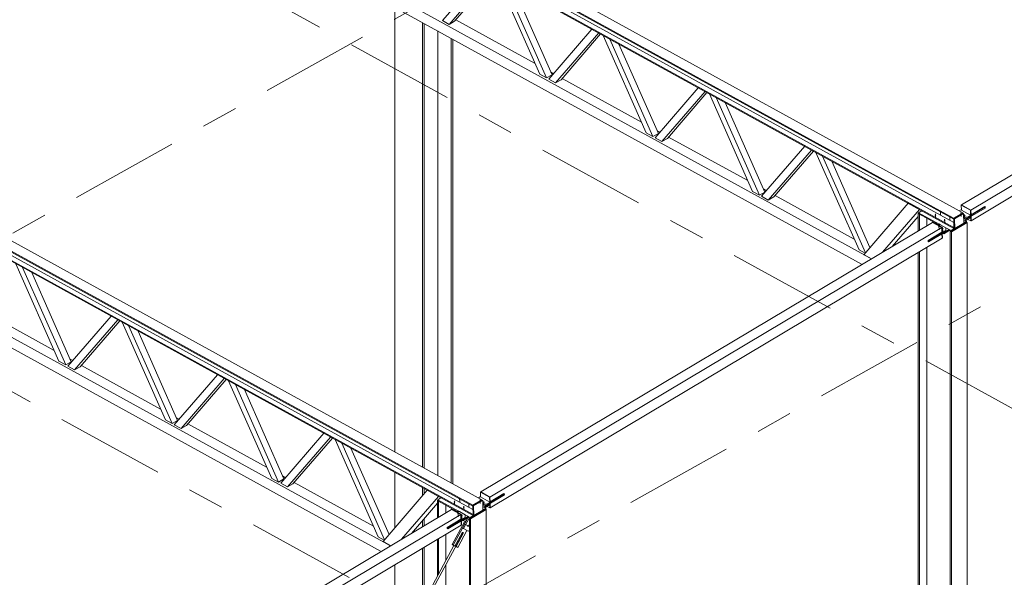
# Model space of a CAD drawing. Header units: millimetres. Extents: x -260 to 160, y -50 to 247.
# Tile 61 of 74: x 14 to 41, y 46 to 61. Entities that reach past the tile are written whole.
import ezdxf

# ---------------------------------------------------------------- set-up
doc = ezdxf.new("R2010")
doc.units = ezdxf.units.MM
for name, pattern in [('XKITLINE00', [0]), ('XKITLINE02', [4, 2, -2]), ('XKITLINE03', [6, 3, -1, 1, -1])]:
    doc.linetypes.add(name, pattern=pattern)
for name, color, linetype, lineweight in [('Element', 2, 'Continuous', 0), ('Spoina', 1, 'Continuous', 0), ('Śruba', 3, 'Continuous', 0)]:
    doc.layers.add(name, color=color, linetype=linetype, lineweight=lineweight)

msp = doc.modelspace()

# ---------------------------------------------------------------- hatches: boundary and pattern name
at = {"layer": 'Śruba'}
for points in [[(38.941, 56.025), (38.936, 56.026), (38.932, 56.027), (38.928, 56.029), (38.925, 56.031), (38.923, 56.033), (38.921, 56.036), (38.921, 56.039), (38.921, 56.041), (38.922, 56.044), (38.925, 56.047), (38.928, 56.049), (38.931, 56.051), (38.936, 56.052), (38.94, 56.053), (38.945, 56.054), (38.95, 56.053), (38.955, 56.053), (38.959, 56.052), (38.963, 56.05), (38.966, 56.048), (38.969, 56.045), (38.97, 56.043), (38.971, 56.04), (38.97, 56.037), (38.969, 56.034), (38.967, 56.032), (38.964, 56.03), (38.96, 56.028), (38.956, 56.026), (38.951, 56.025), (38.946, 56.025)], [(39.744, 56.016), (39.739, 56.016), (39.735, 56.018), (39.731, 56.019), (39.728, 56.021), (39.726, 56.024), (39.724, 56.026), (39.724, 56.029), (39.724, 56.032), (39.725, 56.035), (39.728, 56.037), (39.731, 56.039), (39.734, 56.041), (39.739, 56.043), (39.743, 56.044), (39.748, 56.044), (39.753, 56.044), (39.758, 56.043), (39.762, 56.042), (39.766, 56.04), (39.769, 56.038), (39.772, 56.036), (39.773, 56.033), (39.774, 56.03), (39.773, 56.028), (39.772, 56.025), (39.77, 56.022), (39.767, 56.02), (39.763, 56.018), (39.759, 56.017), (39.754, 56.016), (39.749, 56.015)], [(39.04, 55.711), (39.035, 55.712), (39.03, 55.713), (39.027, 55.715), (39.023, 55.717), (39.021, 55.719), (39.02, 55.722), (39.019, 55.725), (39.019, 55.728), (39.021, 55.73), (39.023, 55.733), (39.026, 55.735), (39.03, 55.737), (39.034, 55.738), (39.039, 55.739), (39.044, 55.74), (39.049, 55.74), (39.053, 55.739), (39.058, 55.738), (39.061, 55.736), (39.065, 55.734), (39.067, 55.731), (39.068, 55.729), (39.069, 55.726), (39.069, 55.723), (39.067, 55.721), (39.065, 55.718), (39.062, 55.716), (39.058, 55.714), (39.054, 55.712), (39.049, 55.711), (39.044, 55.711)], [(39.141, 55.655), (39.136, 55.656), (39.132, 55.657), (39.128, 55.659), (39.125, 55.661), (39.123, 55.663), (39.121, 55.666), (39.121, 55.669), (39.121, 55.672), (39.122, 55.674), (39.125, 55.677), (39.128, 55.679), (39.131, 55.681), (39.136, 55.682), (39.14, 55.683), (39.145, 55.684), (39.15, 55.684), (39.155, 55.683), (39.159, 55.682), (39.163, 55.68), (39.166, 55.678), (39.168, 55.676), (39.17, 55.673), (39.17, 55.67), (39.17, 55.667), (39.169, 55.665), (39.166, 55.662), (39.163, 55.66), (39.16, 55.658), (39.155, 55.657), (39.151, 55.656), (39.146, 55.655)], [(39.195, 55.885), (39.19, 55.886), (39.186, 55.887), (39.182, 55.889), (39.179, 55.891), (39.176, 55.893), (39.175, 55.896), (39.174, 55.899), (39.175, 55.902), (39.176, 55.904), (39.178, 55.907), (39.181, 55.909), (39.185, 55.911), (39.189, 55.913), (39.194, 55.913), (39.199, 55.914), (39.204, 55.914), (39.209, 55.913), (39.213, 55.912), (39.217, 55.91), (39.22, 55.908), (39.222, 55.906), (39.224, 55.903), (39.224, 55.9), (39.224, 55.897), (39.223, 55.895), (39.22, 55.892), (39.217, 55.89), (39.214, 55.888), (39.209, 55.887), (39.205, 55.886), (39.2, 55.885)], [(25.741, 48.143), (25.736, 48.143), (25.732, 48.145), (25.728, 48.146), (25.725, 48.148), (25.722, 48.151), (25.721, 48.154), (25.72, 48.156), (25.721, 48.159), (25.722, 48.162), (25.724, 48.164), (25.727, 48.167), (25.731, 48.169), (25.735, 48.17), (25.74, 48.171), (25.745, 48.171), (25.75, 48.171), (25.755, 48.17), (25.759, 48.169), (25.763, 48.168), (25.766, 48.166), (25.768, 48.163), (25.77, 48.16), (25.77, 48.158), (25.77, 48.155), (25.769, 48.152), (25.766, 48.15), (25.763, 48.147), (25.76, 48.145), (25.755, 48.144), (25.751, 48.143), (25.746, 48.143)], [(26.544, 48.133), (26.539, 48.134), (26.535, 48.135), (26.531, 48.137), (26.528, 48.139), (26.525, 48.141), (26.524, 48.144), (26.523, 48.147), (26.524, 48.15), (26.525, 48.152), (26.527, 48.155), (26.53, 48.157), (26.534, 48.159), (26.538, 48.161), (26.543, 48.162), (26.548, 48.162), (26.553, 48.162), (26.558, 48.161), (26.562, 48.16), (26.566, 48.158), (26.569, 48.156), (26.571, 48.154), (26.573, 48.151), (26.573, 48.148), (26.573, 48.145), (26.572, 48.143), (26.569, 48.14), (26.566, 48.138), (26.563, 48.136), (26.558, 48.135), (26.554, 48.134), (26.549, 48.133)], [(25.839, 47.829), (25.835, 47.83), (25.83, 47.831), (25.826, 47.832), (25.823, 47.835), (25.821, 47.837), (25.819, 47.84), (25.819, 47.842), (25.819, 47.845), (25.821, 47.848), (25.823, 47.85), (25.826, 47.853), (25.83, 47.855), (25.834, 47.856), (25.838, 47.857), (25.843, 47.857), (25.848, 47.857), (25.853, 47.857), (25.857, 47.855), (25.861, 47.854), (25.864, 47.852), (25.867, 47.849), (25.868, 47.847), (25.869, 47.844), (25.868, 47.841), (25.867, 47.838), (25.865, 47.836), (25.862, 47.833), (25.858, 47.832), (25.854, 47.83), (25.849, 47.829), (25.844, 47.829)], [(25.995, 48.003), (25.99, 48.004), (25.985, 48.005), (25.982, 48.007), (25.978, 48.009), (25.976, 48.011), (25.975, 48.014), (25.974, 48.017), (25.974, 48.019), (25.976, 48.022), (25.978, 48.025), (25.981, 48.027), (25.985, 48.029), (25.989, 48.03), (25.994, 48.031), (25.999, 48.032), (26.004, 48.031), (26.008, 48.031), (26.013, 48.03), (26.016, 48.028), (26.02, 48.026), (26.022, 48.023), (26.023, 48.021), (26.024, 48.018), (26.024, 48.015), (26.022, 48.012), (26.02, 48.01), (26.017, 48.008), (26.013, 48.006), (26.009, 48.004), (26.004, 48.003), (25.999, 48.003)], [(25.941, 47.773), (25.936, 47.774), (25.932, 47.775), (25.928, 47.777), (25.925, 47.779), (25.922, 47.781), (25.921, 47.784), (25.92, 47.787), (25.921, 47.789), (25.922, 47.792), (25.924, 47.795), (25.927, 47.797), (25.931, 47.799), (25.935, 47.8), (25.94, 47.801), (25.945, 47.802), (25.95, 47.801), (25.954, 47.801), (25.959, 47.8), (25.963, 47.798), (25.966, 47.796), (25.968, 47.793), (25.97, 47.791), (25.97, 47.788), (25.97, 47.785), (25.968, 47.782), (25.966, 47.78), (25.963, 47.778), (25.959, 47.776), (25.955, 47.774), (25.95, 47.773), (25.946, 47.773)], [(26.103, 47.52), (26.107, 47.525), (26.111, 47.529), (26.116, 47.532), (26.12, 47.535), (26.125, 47.536), (26.128, 47.535), (26.132, 47.534), (26.135, 47.532), (26.137, 47.529), (26.139, 47.524), (26.139, 47.52), (26.139, 47.514), (26.138, 47.508), (26.136, 47.503), (26.133, 47.497), (26.13, 47.492), (26.126, 47.487), (26.122, 47.483), (26.117, 47.48), (26.113, 47.478), (26.108, 47.477), (26.105, 47.477), (26.101, 47.478), (26.098, 47.48), (26.096, 47.484), (26.094, 47.488), (26.094, 47.493), (26.094, 47.498), (26.095, 47.504), (26.097, 47.509), (26.1, 47.515)]]:
    msp.add_hatch(color=256, dxfattribs=at).paths.add_polyline_path(points, flags=17)

# ---------------------------------------------------------------- linework, layer by layer
at = {"layer": 'Element', "linetype": 'XKITLINE00', "lineweight": 0}
for p, q in [((11.864, 71.433), (39.699, 56.104)), ((39.447, 55.954), (11.613, 71.283)), ((39.448, 55.93), (11.614, 71.26)), ((11.739, 71.097), (39.45, 55.836)), ((39.454, 55.697), (11.62, 71.026)), ((39.455, 55.673), (11.621, 71.003)), ((13.297, 67.998), (37.19, 54.839)), ((13.297, 67.701), (36.931, 54.685)), ((-1.336, 63.551), (26.498, 48.222)), ((39.666, 56.318), (52.067, 63.723)), ((52.321, 63.583), (39.919, 56.178)), ((26.247, 48.072), (-1.587, 63.401)), ((26.248, 48.048), (-1.587, 63.378)), ((52.328, 63.291), (39.927, 55.886)), ((26.254, 47.814), (-1.58, 63.144)), ((26.255, 47.791), (-1.58, 63.12)), ((-1.461, 63.215), (26.25, 47.953)), ((25.414, 61.381), (26.598, 62.754)), ((25.599, 61.279), (26.782, 62.652)), ((26.835, 62.623), (25.749, 61.364)), ((28.089, 59.908), (26.905, 62.585)), ((28.273, 59.806), (27.089, 62.483)), ((27.338, 62.346), (28.424, 59.891)), ((24.106, 49.54), (24.106, 61.748)), ((25.599, 61.279), (25.414, 61.381)), ((25.749, 61.364), (25.599, 61.279)), ((25.782, 61.401), (27.958, 60.203)), ((24.867, 49.12), (24.867, 61.329)), ((24.908, 49.098), (24.908, 61.306)), ((25.286, 48.889), (25.286, 61.098)), ((28.334, 59.772), (29.518, 61.146)), ((25.655, 48.686), (25.655, 60.895)), ((25.696, 48.664), (25.696, 60.872)), ((28.519, 59.671), (29.703, 61.044)), ((29.756, 61.015), (28.67, 59.755)), ((31.009, 58.299), (29.825, 60.977)), ((31.193, 58.198), (30.009, 60.875)), ((30.258, 60.738), (31.344, 58.282)), ((0.096, 60.116), (23.99, 46.956)), ((0.096, 59.819), (23.732, 46.802)), ((28.273, 59.806), (28.089, 59.908)), ((28.424, 59.891), (28.273, 59.806)), ((28.519, 59.671), (28.334, 59.772)), ((28.391, 59.964), (28.465, 59.924)), ((28.67, 59.755), (28.519, 59.671)), ((28.702, 59.793), (30.878, 58.595)), ((31.255, 58.164), (32.438, 59.537)), ((31.439, 58.062), (32.623, 59.436)), ((32.676, 59.407), (31.59, 58.147)), ((33.929, 56.691), (32.745, 59.369)), ((34.113, 56.589), (32.93, 59.267)), ((33.178, 59.13), (34.264, 56.674)), ((31.193, 58.198), (31.009, 58.299)), ((31.344, 58.282), (31.193, 58.198)), ((31.439, 58.062), (31.255, 58.164)), ((31.312, 58.356), (31.385, 58.315)), ((31.59, 58.147), (31.439, 58.062)), ((31.622, 58.185), (33.798, 56.986)), ((34.175, 56.556), (35.359, 57.929)), ((34.359, 56.454), (35.543, 57.828)), ((35.596, 57.798), (34.51, 56.539)), ((36.849, 55.083), (35.665, 57.76)), ((37.025, 55.001), (35.85, 57.659)), ((37.149, 55.146), (36.099, 57.522)), ((34.113, 56.589), (33.929, 56.691)), ((34.264, 56.674), (34.113, 56.589)), ((34.359, 56.454), (34.175, 56.556)), ((34.232, 56.748), (34.305, 56.707)), ((34.51, 56.539), (34.359, 56.454)), ((34.543, 56.577), (36.719, 55.378)), ((38.2, 56.364), (36.983, 54.953)), ((38.2, 56.364), (38.507, 56.195)), ((38.2, 56.364), (38.2, 56.364)), ((39.656, 56.312), (39.666, 56.318)), ((39.909, 56.172), (39.656, 56.312)), ((39.656, 56.312), (39.659, 56.18)), ((39.919, 56.178), (39.666, 56.318)), ((39.919, 56.178), (39.666, 56.318)), ((40.312, 56.265), (39.837, 55.981)), ((39.838, 55.952), (40.313, 56.235)), ((40.3, 56.272), (39.923, 56.046)), ((40.3, 56.272), (40.312, 56.265)), ((40.313, 56.235), (40.312, 56.265)), ((38.507, 56.195), (37.496, 55.022)), ((37.763, 55.182), (38.474, 56.006)), ((38.474, 56.083), (38.486, 56.09)), ((38.474, 56.083), (38.506, 56.065)), ((38.474, 55.606), (38.474, 56.083)), ((38.486, 56.105), (38.575, 56.158)), ((38.486, 56.105), (38.487, 56.076)), ((38.486, 56.105), (39.082, 55.777)), ((38.487, 56.076), (39.019, 55.783)), ((38.506, 56.065), (38.506, 56.065)), ((38.506, 55.625), (38.506, 56.065)), ((38.507, 56.195), (38.507, 56.195)), ((38.71, 55.747), (38.71, 55.953)), ((39.699, 56.104), (39.447, 55.954)), ((39.447, 55.954), (39.448, 55.93)), ((39.448, 55.945), (39.699, 56.095)), ((39.719, 56.084), (39.468, 55.934)), ((39.599, 56.159), (39.659, 56.194)), ((39.659, 56.18), (39.913, 56.04)), ((39.699, 56.095), (39.699, 56.104)), ((39.699, 56.095), (39.719, 56.084)), ((39.726, 55.821), (39.719, 56.084)), ((39.837, 55.981), (39.722, 55.979)), ((39.723, 55.949), (39.838, 55.952)), ((39.901, 55.989), (39.75, 55.899)), ((39.776, 55.885), (39.902, 55.96)), ((39.838, 55.952), (39.837, 55.981)), ((39.902, 55.96), (39.901, 55.989)), ((39.909, 56.172), (39.919, 56.178)), ((39.913, 56.04), (39.909, 56.172)), ((39.913, 56.04), (39.923, 56.046)), ((39.917, 55.88), (39.914, 55.997)), ((39.923, 56.046), (39.919, 56.178)), ((39.923, 56.046), (39.919, 56.178)), ((39.927, 55.886), (39.924, 56.003)), ((39.927, 55.886), (39.924, 56.003)), ((26.465, 48.435), (38.866, 55.84)), ((26.719, 48.296), (39.12, 55.701)), ((38.876, 55.846), (38.866, 55.84)), ((39.12, 55.701), (38.866, 55.84)), ((38.866, 55.84), (39.12, 55.701)), ((38.876, 55.846), (39.13, 55.707)), ((39.006, 55.775), (39.082, 55.777)), ((39.007, 55.775), (39.044, 55.798)), ((39.044, 55.798), (39.082, 55.777)), ((39.082, 55.777), (39.234, 55.693)), ((39.12, 55.701), (39.13, 55.707)), ((39.124, 55.569), (39.12, 55.701)), ((39.12, 55.701), (39.124, 55.569)), ((39.13, 55.707), (39.134, 55.575)), ((39.234, 55.664), (39.234, 55.693)), ((39.234, 55.693), (39.234, 55.621)), ((39.234, 55.693), (39.374, 55.616)), ((39.234, 55.693), (39.323, 55.644)), ((39.802, 55.842), (39.375, 55.587)), ((39.815, 55.835), (39.387, 55.58)), ((39.455, 55.682), (39.448, 55.945)), ((39.468, 55.934), (39.448, 55.945)), ((39.455, 55.673), (39.454, 55.697)), ((39.475, 55.671), (39.455, 55.682)), ((39.475, 55.671), (39.468, 55.934)), ((39.726, 55.821), (39.475, 55.671)), ((39.724, 55.914), (39.801, 55.871)), ((39.75, 55.899), (39.724, 55.914)), ((39.726, 55.826), (39.801, 55.871)), ((39.801, 55.871), (39.802, 55.842)), ((39.802, 55.842), (39.815, 55.835)), ((39.815, 55.835), (39.815, 21.868)), ((39.839, 55.922), (39.917, 55.88)), ((39.917, 55.88), (39.927, 55.886)), ((39.128, 55.408), (26.727, 48.003)), ((39.124, 55.569), (38.747, 55.344)), ((39.234, 55.621), (38.759, 55.337)), ((39.235, 55.591), (38.76, 55.308)), ((39.124, 55.569), (39.134, 55.575)), ((39.125, 55.525), (39.128, 55.408)), ((39.128, 55.408), (39.125, 55.525)), ((39.138, 55.414), (39.128, 55.408)), ((39.135, 55.531), (39.138, 55.414)), ((39.173, 55.525), (39.147, 55.539)), ((39.323, 55.644), (39.172, 55.554)), ((39.173, 55.525), (39.172, 55.554)), ((39.324, 55.615), (39.173, 55.525)), ((39.234, 55.664), (39.234, 55.664)), ((39.234, 55.664), (39.235, 55.591)), ((39.235, 55.591), (39.234, 55.621)), ((39.324, 55.615), (39.323, 55.644)), ((39.324, 55.615), (39.375, 55.587)), ((39.355, 55.597), (39.355, 55.597)), ((39.355, 55.597), (39.387, 55.58)), ((39.355, 21.646), (39.355, 55.597)), ((39.374, 55.616), (39.47, 55.673)), ((39.375, 55.587), (39.374, 55.616)), ((39.387, 55.58), (39.387, 21.629)), ((39.462, 55.678), (39.455, 55.673)), ((38.71, 38.553), (38.71, 55.159)), ((38.747, 55.344), (38.747, 55.315)), ((38.759, 55.337), (38.747, 55.344)), ((38.76, 55.308), (38.747, 55.315)), ((38.76, 55.308), (38.759, 55.337)), ((37.016, 54.991), (36.849, 55.083)), ((36.983, 54.953), (37.19, 54.839)), ((38.474, 38.007), (38.474, 55.018)), ((38.506, 38.025), (38.506, 55.037)), ((14.888, 52.025), (13.704, 54.703)), ((15.073, 51.924), (13.889, 54.601)), ((14.138, 54.464), (15.224, 52.008)), ((12.582, 53.519), (14.758, 52.321)), ((15.134, 51.89), (16.318, 53.263)), ((15.318, 51.788), (16.502, 53.162)), ((16.555, 53.133), (15.469, 51.873)), ((17.809, 50.417), (16.625, 53.095)), ((17.993, 50.316), (16.809, 52.993)), ((17.058, 52.856), (18.144, 50.4)), ((15.073, 51.924), (14.888, 52.025)), ((15.224, 52.008), (15.073, 51.924)), ((15.191, 52.082), (15.265, 52.042)), ((15.502, 51.911), (17.678, 50.712)), ((15.318, 51.788), (15.134, 51.89)), ((15.469, 51.873), (15.318, 51.788)), ((18.054, 50.282), (19.238, 51.655)), ((18.239, 50.18), (19.423, 51.554)), ((19.475, 51.524), (18.39, 50.265)), ((20.729, 48.809), (19.545, 51.486)), ((20.913, 48.707), (19.729, 51.385)), ((19.978, 51.248), (21.064, 48.792)), ((17.993, 50.316), (17.809, 50.417)), ((18.144, 50.4), (17.993, 50.316)), ((18.239, 50.18), (18.054, 50.282)), ((18.111, 50.474), (18.185, 50.433)), ((18.422, 50.303), (20.598, 49.104)), ((18.39, 50.265), (18.239, 50.18)), ((20.974, 48.674), (22.158, 50.047)), ((21.159, 48.572), (22.343, 49.945)), ((22.396, 49.916), (21.31, 48.656)), ((23.649, 47.201), (22.465, 49.878)), ((23.824, 47.119), (22.649, 49.776)), ((23.949, 47.263), (22.898, 49.639)), ((24.106, 47.445), (24.106, 48.974)), ((20.913, 48.707), (20.729, 48.809)), ((21.064, 48.792), (20.913, 48.707)), ((21.159, 48.572), (20.974, 48.674)), ((21.031, 48.865), (21.105, 48.825)), ((21.31, 48.656), (21.159, 48.572)), ((21.342, 48.694), (23.518, 47.496)), ((24.999, 48.482), (23.783, 47.071)), ((24.867, 48.328), (24.867, 48.555)), ((24.908, 48.376), (24.908, 48.533)), ((24.999, 48.482), (25.307, 48.313)), ((24.999, 48.482), (24.999, 48.482)), ((26.455, 48.429), (26.465, 48.435)), ((26.709, 48.29), (26.455, 48.429)), ((26.455, 48.429), (26.459, 48.298)), ((26.465, 48.435), (26.719, 48.296)), ((26.719, 48.296), (26.465, 48.435)), ((27.112, 48.382), (26.637, 48.099)), ((27.099, 48.389), (26.722, 48.164)), ((27.099, 48.389), (27.112, 48.382)), ((27.113, 48.353), (27.112, 48.382)), ((25.307, 48.313), (24.294, 47.138)), ((24.562, 47.298), (25.274, 48.124)), ((25.274, 48.2), (25.286, 48.208)), ((25.274, 48.2), (25.306, 48.183)), ((25.274, 47.723), (25.274, 48.2)), ((25.286, 48.223), (25.374, 48.276)), ((25.286, 48.223), (25.287, 48.193)), ((25.286, 48.223), (26.173, 47.734)), ((25.287, 48.193), (25.819, 47.9)), ((25.306, 48.183), (25.306, 48.183)), ((25.306, 47.743), (25.306, 48.183)), ((25.307, 48.313), (25.307, 48.313)), ((26.498, 48.222), (26.247, 48.072)), ((26.247, 48.063), (26.499, 48.213)), ((26.519, 48.202), (26.268, 48.052)), ((26.399, 48.277), (26.458, 48.312)), ((26.459, 48.298), (26.712, 48.158)), ((26.499, 48.213), (26.498, 48.222)), ((26.499, 48.213), (26.519, 48.202)), ((26.526, 47.939), (26.519, 48.202)), ((26.638, 48.069), (27.113, 48.353)), ((26.709, 48.29), (26.719, 48.296)), ((26.712, 48.158), (26.709, 48.29)), ((26.712, 48.158), (26.722, 48.164)), ((26.717, 47.997), (26.714, 48.115)), ((26.722, 48.164), (26.719, 48.296)), ((26.722, 48.164), (26.719, 48.296)), ((26.727, 48.003), (26.724, 48.121)), ((26.727, 48.003), (26.724, 48.121)), ((16.583, 42.529), (25.666, 47.958)), ((25.51, 47.864), (25.51, 48.071)), ((25.676, 47.964), (25.666, 47.958)), ((25.92, 47.818), (25.666, 47.958)), ((25.666, 47.958), (25.92, 47.818)), ((25.676, 47.964), (25.93, 47.824)), ((25.805, 47.893), (25.881, 47.895)), ((25.806, 47.893), (25.844, 47.915)), ((25.844, 47.915), (26.123, 47.762)), ((25.881, 47.895), (26.033, 47.811)), ((26.601, 47.96), (26.174, 47.704)), ((26.614, 47.953), (26.187, 47.697)), ((26.247, 48.072), (26.248, 48.048)), ((26.254, 47.8), (26.247, 48.063)), ((26.268, 48.052), (26.247, 48.063)), ((26.275, 47.789), (26.268, 48.052)), ((26.526, 47.939), (26.275, 47.789)), ((26.637, 48.099), (26.522, 48.096)), ((26.523, 48.067), (26.638, 48.069)), ((26.523, 48.032), (26.601, 47.989)), ((26.55, 48.017), (26.523, 48.032)), ((26.526, 47.944), (26.601, 47.989)), ((26.701, 48.107), (26.55, 48.017)), ((26.576, 48.003), (26.702, 48.078)), ((26.601, 47.989), (26.601, 47.96)), ((26.601, 47.96), (26.614, 47.953)), ((26.614, 47.953), (26.614, 14.47)), ((26.638, 48.069), (26.637, 48.099)), ((26.639, 48.04), (26.717, 47.997)), ((26.702, 48.078), (26.701, 48.107)), ((26.717, 47.997), (26.727, 48.003)), ((16.583, 42.238), (25.92, 47.818)), ((24.867, 47.48), (24.867, 47.651)), ((24.908, 47.505), (24.908, 47.7)), ((25.923, 47.687), (25.546, 47.461)), ((26.034, 47.738), (25.559, 47.454)), ((26.035, 47.709), (25.56, 47.425)), ((26.02, 47.619), (25.68, 46.991)), ((25.92, 47.818), (25.93, 47.824)), ((25.923, 47.687), (25.92, 47.818)), ((25.92, 47.818), (25.923, 47.687)), ((25.923, 47.687), (25.933, 47.693)), ((25.928, 47.526), (25.924, 47.643)), ((25.928, 47.526), (25.924, 47.643)), ((25.93, 47.824), (25.933, 47.693)), ((25.935, 47.649), (25.938, 47.532)), ((25.973, 47.642), (25.947, 47.657)), ((25.962, 47.447), (26.113, 47.726)), ((26.123, 47.762), (25.972, 47.672)), ((25.973, 47.642), (25.972, 47.672)), ((26.124, 47.732), (25.973, 47.642)), ((26.149, 47.719), (25.992, 47.43)), ((26.02, 47.619), (26.072, 47.65)), ((26.047, 47.604), (26.02, 47.619)), ((26.034, 47.782), (26.033, 47.811)), ((26.033, 47.811), (26.034, 47.738)), ((26.034, 47.782), (26.034, 47.782)), ((26.034, 47.782), (26.035, 47.709)), ((26.035, 47.709), (26.034, 47.738)), ((26.124, 47.732), (26.123, 47.762)), ((26.124, 47.732), (26.174, 47.704)), ((26.155, 47.715), (26.155, 47.715)), ((26.155, 47.715), (26.187, 47.697)), ((26.155, 14.248), (26.155, 47.715)), ((26.173, 47.734), (26.27, 47.791)), ((26.174, 47.704), (26.173, 47.734)), ((26.187, 47.697), (26.187, 14.231)), ((26.255, 47.791), (26.254, 47.814)), ((26.275, 47.789), (26.254, 47.8)), ((26.262, 47.795), (26.255, 47.791)), ((16.583, 41.941), (25.928, 47.526)), ((19.54, 35.427), (25.985, 47.314)), ((25.546, 47.461), (25.547, 47.432)), ((25.559, 47.454), (25.546, 47.461)), ((25.56, 47.425), (25.547, 47.432)), ((25.56, 47.425), (25.559, 47.454)), ((25.965, 47.445), (25.71, 46.974)), ((25.756, 46.95), (25.961, 47.327)), ((25.99, 47.311), (25.786, 46.934)), ((25.832, 46.91), (26.087, 47.38)), ((25.938, 47.532), (25.928, 47.526)), ((25.961, 47.327), (25.966, 47.324)), ((25.962, 47.447), (25.992, 47.43)), ((25.97, 47.321), (25.966, 47.324)), ((25.98, 47.316), (25.97, 47.321)), ((25.97, 47.321), (25.99, 47.311)), ((25.985, 47.314), (25.98, 47.316)), ((25.985, 47.314), (25.985, 47.314)), ((25.992, 47.43), (26.122, 47.362)), ((26.122, 47.362), (26.155, 47.381)), ((23.816, 47.109), (23.649, 47.201)), ((23.783, 47.071), (23.991, 46.956)), ((25.274, 46.121), (25.274, 47.135)), ((25.306, 46.18), (25.306, 47.154)), ((25.51, 46.556), (25.51, 47.276)), ((19.499, 35.471), (25.731, 46.963)), ((24.867, 45.37), (24.867, 46.892)), ((24.908, 45.446), (24.908, 46.916)), ((25.68, 46.991), (25.71, 46.974)), ((25.71, 46.974), (25.756, 46.95)), ((25.781, 46.937), (25.786, 46.934)), ((25.786, 46.934), (25.832, 46.91)), ((24.106, 44.489), (24.106, 46.437)), ((25.51, 31.345), (25.51, 46.437))]:
    msp.add_line(p, q, dxfattribs=at)
at = {"layer": 'Spoina', "linetype": 'XKITLINE03', "lineweight": 0}
for p, q in [((-182.056, 173.606), (75.64, 31.682)), ((-195.257, 166.208), (62.439, 24.284)), ((-52.673, 18.392), (72.038, 88.286)), ((-37.455, 10.011), (87.257, 79.904))]:
    msp.add_line(p, q, dxfattribs=at)
at = {"layer": 'Śruba', "linetype": 'XKITLINE00', "lineweight": 0}
for p, q in [((38.945, 56.071), (38.948, 55.954)), ((39.748, 56.059), (39.751, 55.942)), ((39.043, 55.755), (39.046, 55.638)), ((39.145, 55.699), (39.148, 55.582)), ((39.198, 55.932), (39.202, 55.815)), ((25.745, 48.189), (25.748, 48.072)), ((26.548, 48.177), (26.551, 48.06)), ((25.843, 47.872), (25.846, 47.755)), ((25.998, 48.049), (26.001, 47.933)), ((25.944, 47.816), (25.948, 47.699)), ((26.029, 47.554), (26.143, 47.491))]:
    msp.add_line(p, q, dxfattribs=at)
at = {"layer": 'Śruba', "linetype": 'XKITLINE02', "lineweight": 0}
for p, q in [((39.086, 56.155), (39.089, 56.039)), ((39.339, 56.016), (39.342, 55.899)), ((39.646, 56.115), (39.65, 55.998)), ((25.885, 48.273), (25.888, 48.156)), ((26.139, 48.134), (26.142, 48.017)), ((26.446, 48.233), (26.449, 48.116))]:
    msp.add_line(p, q, dxfattribs=at)

doc.saveas('drawing.dxf')
